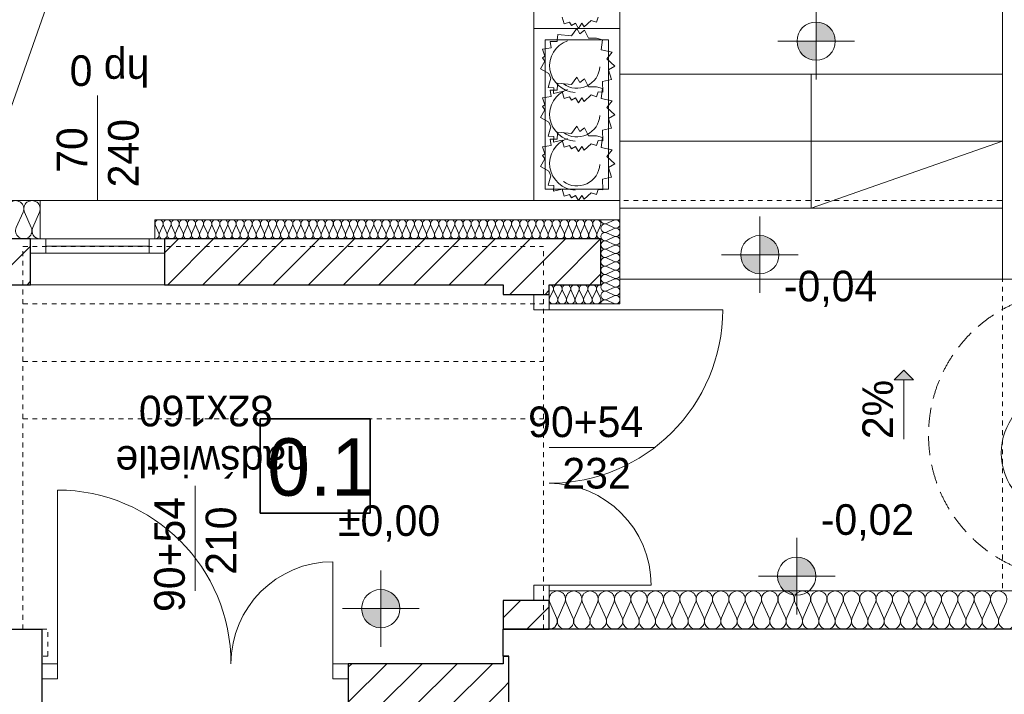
# Model space of a CAD drawing. Extents: x -220312 to -8310, y -91840 to 81907.
# Tile 108 of 128: x -116749 to -111603, y 2305 to 5830. Entities that reach past the tile are written whole.
import ezdxf

# ---------------------------------------------------------------- set-up
doc = ezdxf.new("R2010")
doc.units = 0
doc.header["$MEASUREMENT"] = 0
doc.set_wipeout_variables(frame=1)
doc.linetypes.add('Hidden Line', pattern=[50, 25, -25])
doc.linetypes.add('Krawędzie ukryte', pattern=[150, 100, -50])
doc.layers.add('#kan_san-op', color=34, linetype='Continuous')
for name, color, linetype, lineweight in [('ARCH dach_Nr_Pióra__46', 5, 'Continuous', 13), ('Arch opisy_Nr_Pióra__21', 7, 'Continuous', 9), ('Arch rynny_Nr_Pióra__21', 7, 'Continuous', 9), ('Arch schody_Nr_Pióra__21', 7, 'Continuous', 9), ('arch spadki_Nr_Pióra__21', 7, 'Continuous', 9), ('Arch wyburzenia_Nr_Pióra__46', 5, 'Continuous', 13), ('Arch ściany nośne_Nr_Pióra__21', 7, 'Continuous', 9), ('Arch ściany nośne_Nr_Pióra__27', 7, 'Continuous', 30), ('INWENT RZĘDNE_Nr_Pióra__21', 7, 'Continuous', 9), ('INWENT.ŚCIANY_Nr_Pióra__1', 7, 'Continuous', 25), ('INWENT.ŚCIANY_Nr_Pióra__101', 8, 'Continuous', 13), ('PODKŁAD', 252, 'Continuous', 35)]:
    doc.layers.add(name, color=color, linetype=linetype, lineweight=lineweight)
for name, color, linetype, lineweight, true_color in [('Arch drzwi_Nr_Pióra__4', 7, 'Continuous', 9, 0x029e21), ('Arch ocieplenie_Nr_Pióra__22', 7, 'Continuous', 9, 0x7f7f7f), ('Arch okna_Nr_Pióra__4', 7, 'Continuous', 9, 0x029e21), ('Arch wyposarzenie_Nr_Pióra__2', 7, 'Continuous', 13, 0x7f7f7f), ('Arch wyposarzenie_Nr_Pióra__4', 7, 'Continuous', 9, 0x029e21)]:
    doc.layers.add(name, color=color, linetype=linetype, lineweight=lineweight, true_color=true_color)
doc.styles.add('GENERATED_STYLE_2', font='txt')
doc.styles.add('GENERATED_STYLE_4', font='txt')
doc.styles.add('GENERATED_STYLE_6', font='txt')
pattern_1 = [(45, (0, 0), (-91.92388, 91.92388), [])]

# ---------------------------------------------------------------- blocks, each defined once
blk = doc.blocks.new('parter')
at = {"layer": 'Arch schody_Nr_Pióra__21', "linetype": 'Continuous'}
blk.add_hatch(color=252, dxfattribs=at).paths.add_polyline_path([(-173799, 3998.4), (-173749, 3948.4), (-173849, 3948.4)], flags=0)
at = {"layer": 'Arch ściany nośne_Nr_Pióra__21', "linetype": 'Continuous'}
h = blk.add_hatch(dxfattribs=at)
h.set_pattern_fill('Common_Brick', color=252, style=0, pattern_type=2)
h.set_pattern_definition(pattern_1)
h.paths.add_polyline_path([(-178362.4, 4684.9), (-178712.4, 4684.9), (-178472.4, 4444.9), (-178362.4, 4444.9)], flags=0)
h = blk.add_hatch(dxfattribs=at)
h.set_pattern_fill('Common_Brick', color=252, style=0, pattern_type=2)
h.set_pattern_definition(pattern_1)
h.paths.add_polyline_path([(-175382.4, 4684.9), (-177662.4, 4684.9), (-177662.4, 4444.9), (-175382.4, 4444.9)], flags=0)
h = blk.add_hatch(dxfattribs=at)
h.set_pattern_fill('Common_Brick', color=252, style=0, pattern_type=2)
h.set_pattern_definition(pattern_1)
h.paths.add_polyline_path([(-175652.4, 4394.9), (-175652.4, 4444.9), (-175892.4, 4444.9), (-175892.4, 4394.9)], flags=0)
h = blk.add_hatch(dxfattribs=at)
h.set_pattern_fill('Common_Brick', color=252, style=0, pattern_type=2)
h.set_pattern_definition(pattern_1)
h.paths.add_polyline_path([(-175652.4, 2644.9), (-175652.4, 2794.9), (-175892.4, 2794.9), (-175892.4, 2644.9)], flags=0)
h = blk.add_hatch(dxfattribs=at)
h.set_pattern_fill('Common_Brick', color=252, style=0, pattern_type=2)
h.set_pattern_definition(pattern_1)
h.paths.add_polyline_path([(-175862.4, 2504.9), (-175892.4, 2504.9), (-175892.4, 2224.9), (-175862.4, 2224.9)], flags=0)
h = blk.add_hatch(dxfattribs=at)
h.set_pattern_fill('Common_Brick', color=252, style=0, pattern_type=2)
h.set_pattern_definition(pattern_1)
h.paths.add_polyline_path([(-175892.4, 2464.9), (-176702.4, 2464.9), (-176702.4, 2224.9), (-175892.4, 2224.9)], flags=0)
at = {"layer": 'INWENT RZĘDNE_Nr_Pióra__21', "linetype": 'Continuous'}
for points in [[(-174257.1, 5718), (-174157.1, 5718), (-174164.7, 5756.2), (-174186.4, 5788.7), (-174218.8, 5810.3), (-174257.1, 5818)], [(-174257.1, 5718), (-174357.1, 5718), (-174349.5, 5679.7), (-174327.8, 5647.3), (-174295.4, 5625.6), (-174257.1, 5618)], [(-174551.4, 4602.2), (-174451.4, 4602.2), (-174459, 4640.4), (-174480.6, 4672.9), (-174513.1, 4694.6), (-174551.4, 4702.2)], [(-174551.4, 4602.2), (-174651.4, 4602.2), (-174643.7, 4563.9), (-174622.1, 4531.5), (-174589.6, 4509.8), (-174551.4, 4502.2)], [(-174358.5, 2922.1), (-174258.5, 2922.1), (-174266.1, 2960.4), (-174287.8, 2992.8), (-174320.2, 3014.5), (-174358.5, 3022.1)], [(-174358.5, 2922.1), (-174458.5, 2922.1), (-174450.9, 2883.8), (-174429.2, 2851.4), (-174396.7, 2829.7), (-174358.5, 2822.1)], [(-176532.5, 2752.5), (-176432.5, 2752.5), (-176440.1, 2790.7), (-176461.8, 2823.2), (-176494.2, 2844.8), (-176532.5, 2852.5)], [(-176532.5, 2752.5), (-176632.5, 2752.5), (-176624.9, 2714.2), (-176603.2, 2681.8), (-176570.8, 2660.1), (-176532.5, 2652.5)]]:
    blk.add_hatch(color=252, dxfattribs=at).paths.add_polyline_path(points, flags=0)
at = {"color": 252}
for p, q in [((-177163.6, 3250.7), (-177163.6, 3744.9)), ((-177163.6, 3744.9), (-176587.6, 3744.9)), ((-176587.6, 3744.9), (-176587.6, 3250.7)), ((-176587.6, 3250.7), (-177163.6, 3250.7))]:
    blk.add_line(p, q, dxfattribs=at)
at = {"layer": 'ARCH dach_Nr_Pióra__46', "color": 252, "linetype": 'Hidden Line'}
for p, q in [((-178912.4, 4884.9), (-173282.4, 4884.9)), ((-173282.4, 4884.9), (-173282.4, 2844.9))]:
    blk.add_line(p, q, dxfattribs=at)
at = {"layer": 'Arch drzwi_Nr_Pióra__4', "color": 252, "linetype": 'Continuous'}
for p, q in [((-175732.4, 4394.9), (-175652.4, 4394.9)), ((-175652.4, 4394.9), (-175732.4, 4394.9)), ((-175732.4, 4314.9), (-175732.4, 4394.9)), ((-175652.4, 4394.9), (-175732.4, 4394.9)), ((-175652.4, 4394.9), (-175652.4, 4314.9)), ((-175652.4, 4314.9), (-175732.4, 4314.9)), ((-175652.4, 4314.9), (-174745.2, 4314.9)), ((-178222.4, 2464.9), (-178222.4, 3372.1)), ((-176782.4, 2464.9), (-176782.4, 2997.7)), ((-175732.4, 2874.9), (-175652.4, 2874.9)), ((-175732.4, 2794.9), (-175732.4, 2874.9)), ((-175652.4, 2874.9), (-175119.6, 2874.9)), ((-175652.4, 2874.9), (-175652.4, 2794.9)), ((-175652.4, 2794.9), (-175732.4, 2794.9)), ((-175652.4, 2794.9), (-175732.4, 2794.9)), ((-175652.4, 2794.9), (-175732.4, 2794.9)), ((-178302.4, 2464.9), (-178302.4, 2384.9)), ((-178302.4, 2464.9), (-178222.4, 2464.9)), ((-178302.4, 2464.9), (-178302.4, 2384.9)), ((-178222.4, 2464.9), (-178222.4, 2384.9)), ((-176782.4, 2384.9), (-176782.4, 2464.9)), ((-176782.4, 2464.9), (-176702.4, 2464.9)), ((-176702.4, 2464.9), (-176702.4, 2384.9)), ((-176702.4, 2464.9), (-176702.4, 2384.9)), ((-178222.4, 2384.9), (-178302.4, 2384.9)), ((-176702.4, 2384.9), (-176782.4, 2384.9))]:
    blk.add_line(p, q, dxfattribs=at)
for centre, radius, start, end in [((-175652.4, 4314.9), 907.2, 270, 0), ((-175652.4, 2874.9), 532.8, 0, 90), ((-178222.4, 2464.9), 907.2, 0, 90), ((-176782.4, 2464.9), 532.8, 90, 180)]:
    blk.add_arc(centre, radius, start, end, dxfattribs=at)
at = {"layer": 'Arch ocieplenie_Nr_Pióra__22', "color": 252, "linetype": 'Continuous'}
for p, q in [((-178437.4, 4744.4), (-178401.7, 4825.3)), ((-178394.5, 4825.3), (-178358.8, 4744.4)), ((-178351.6, 4744.4), (-178316, 4825.3)), ((-177710.6, 4755.1), (-177693, 4714.6)), ((-177689.4, 4714.6), (-177671.8, 4755.1)), ((-177668.2, 4755.1), (-177650.6, 4714.6)), ((-177647.1, 4714.6), (-177629.4, 4755.1)), ((-177625.9, 4755.1), (-177608.3, 4714.6)), ((-177604.7, 4714.6), (-177587.1, 4755.1)), ((-177583.5, 4755.1), (-177565.9, 4714.6)), ((-177562.3, 4714.6), (-177544.7, 4755.1)), ((-177541.1, 4755.1), (-177523.5, 4714.6)), ((-177520, 4714.6), (-177502.3, 4755.1)), ((-177498.8, 4755.1), (-177481.2, 4714.6)), ((-177477.6, 4714.6), (-177460, 4755.1)), ((-177456.4, 4755.1), (-177438.8, 4714.6)), ((-177435.2, 4714.6), (-177417.6, 4755.1)), ((-177414.1, 4755.1), (-177396.4, 4714.6)), ((-177392.9, 4714.6), (-177375.3, 4755.1)), ((-177371.7, 4755.1), (-177354.1, 4714.6)), ((-177350.5, 4714.6), (-177332.9, 4755.1)), ((-177329.3, 4755.1), (-177311.7, 4714.6)), ((-177308.1, 4714.6), (-177290.5, 4755.1)), ((-177287, 4755.1), (-177269.3, 4714.6)), ((-177265.8, 4714.6), (-177248.2, 4755.1)), ((-177244.6, 4755.1), (-177227, 4714.6)), ((-177223.4, 4714.6), (-177205.8, 4755.1)), ((-177202.2, 4755.1), (-177184.6, 4714.6)), ((-177181.1, 4714.6), (-177163.4, 4755.1)), ((-177159.9, 4755.1), (-177142.3, 4714.6)), ((-177138.7, 4714.6), (-177121.1, 4755.1)), ((-177117.5, 4755.1), (-177099.9, 4714.6)), ((-177096.3, 4714.6), (-177078.7, 4755.1)), ((-177075.1, 4755.1), (-177057.5, 4714.6)), ((-177054, 4714.6), (-177036.3, 4755.1)), ((-177032.8, 4755.1), (-177015.2, 4714.6)), ((-177011.6, 4714.6), (-176994, 4755.1)), ((-176990.4, 4755.1), (-176972.8, 4714.6)), ((-176969.2, 4714.6), (-176951.6, 4755.1)), ((-176948.1, 4755.1), (-176930.4, 4714.6)), ((-176926.9, 4714.6), (-176909.3, 4755.1)), ((-176905.7, 4755.1), (-176888.1, 4714.6)), ((-176884.5, 4714.6), (-176866.9, 4755.1)), ((-176863.3, 4755.1), (-176845.7, 4714.6)), ((-176842.1, 4714.6), (-176824.5, 4755.1)), ((-176821, 4755.1), (-176803.3, 4714.6)), ((-176799.8, 4714.6), (-176782.2, 4755.1)), ((-176778.6, 4755.1), (-176761, 4714.6)), ((-176757.4, 4714.6), (-176739.8, 4755.1)), ((-176736.2, 4755.1), (-176718.6, 4714.6)), ((-176715.1, 4714.6), (-176697.4, 4755.1)), ((-176693.9, 4755.1), (-176676.3, 4714.6)), ((-176672.7, 4714.6), (-176655.1, 4755.1)), ((-176651.5, 4755.1), (-176633.9, 4714.6)), ((-176630.3, 4714.6), (-176612.7, 4755.1)), ((-176609.1, 4755.1), (-176591.5, 4714.6)), ((-176588, 4714.6), (-176570.3, 4755.1)), ((-176566.8, 4755.1), (-176549.2, 4714.6)), ((-176545.6, 4714.6), (-176528, 4755.1)), ((-176524.4, 4755.1), (-176506.8, 4714.6)), ((-176503.2, 4714.6), (-176485.6, 4755.1)), ((-176482.1, 4755.1), (-176464.4, 4714.6)), ((-176460.9, 4714.6), (-176443.3, 4755.1)), ((-176439.7, 4755.1), (-176422.1, 4714.6)), ((-176418.5, 4714.6), (-176400.9, 4755.1)), ((-176397.3, 4755.1), (-176379.7, 4714.6)), ((-176376.1, 4714.6), (-176358.5, 4755.1)), ((-176355, 4755.1), (-176337.3, 4714.6)), ((-176333.8, 4714.6), (-176316.2, 4755.1)), ((-176312.6, 4755.1), (-176295, 4714.6)), ((-176291.4, 4714.6), (-176273.8, 4755.1)), ((-176270.2, 4755.1), (-176252.6, 4714.6)), ((-176249.1, 4714.6), (-176231.4, 4755.1)), ((-176227.9, 4755.1), (-176210.3, 4714.6)), ((-176206.7, 4714.6), (-176189.1, 4755.1)), ((-176185.5, 4755.1), (-176167.9, 4714.6)), ((-176164.3, 4714.6), (-176146.7, 4755.1)), ((-176143.1, 4755.1), (-176125.5, 4714.6)), ((-176122, 4714.6), (-176104.3, 4755.1)), ((-176100.8, 4755.1), (-176083.2, 4714.6)), ((-176079.6, 4714.6), (-176062, 4755.1)), ((-176058.4, 4755.1), (-176040.8, 4714.6)), ((-176037.2, 4714.6), (-176019.6, 4755.1)), ((-176016.1, 4755.1), (-175998.4, 4714.6)), ((-175994.9, 4714.6), (-175977.3, 4755.1)), ((-175973.7, 4755.1), (-175956.1, 4714.6)), ((-175952.5, 4714.6), (-175934.9, 4755.1)), ((-175931.3, 4755.1), (-175913.7, 4714.6)), ((-175910.1, 4714.6), (-175892.5, 4755.1)), ((-175889, 4755.1), (-175871.3, 4714.6)), ((-175867.8, 4714.6), (-175850.2, 4755.1)), ((-175846.6, 4755.1), (-175829, 4714.6)), ((-175825.4, 4714.6), (-175807.8, 4755.1)), ((-175804.2, 4755.1), (-175786.6, 4714.6)), ((-175783.1, 4714.6), (-175765.4, 4755.1)), ((-175761.9, 4755.1), (-175744.3, 4714.6)), ((-175740.7, 4714.6), (-175723.1, 4755.1)), ((-175719.5, 4755.1), (-175701.9, 4714.6)), ((-175698.3, 4714.6), (-175680.7, 4755.1)), ((-175677.1, 4755.1), (-175659.5, 4714.6)), ((-175656, 4714.6), (-175638.3, 4755.1)), ((-175634.8, 4755.1), (-175617.2, 4714.6)), ((-175613.6, 4714.6), (-175596, 4755.1)), ((-175592.4, 4755.1), (-175574.8, 4714.6)), ((-175571.2, 4714.6), (-175553.6, 4755.1)), ((-175550.1, 4755.1), (-175532.4, 4714.6)), ((-175528.9, 4714.6), (-175511.3, 4755.1)), ((-175507.7, 4755.1), (-175490.1, 4714.6)), ((-175486.5, 4714.6), (-175468.9, 4755.1)), ((-175465.3, 4755.1), (-175447.7, 4714.6)), ((-175444.1, 4714.6), (-175426.5, 4755.1)), ((-175423, 4755.1), (-175405.3, 4714.6)), ((-175401.8, 4714.6), (-175384.2, 4755.1)), ((-175352.6, 4764.7), (-175312.2, 4783)), ((-175312.2, 4742.7), (-175352.6, 4761)), ((-175352.6, 4720.7), (-175312.2, 4739)), ((-175312.2, 4698.7), (-175352.6, 4717)), ((-175352.6, 4676.7), (-175312.2, 4695)), ((-175312.2, 4654.7), (-175352.6, 4673)), ((-175352.6, 4632.7), (-175312.2, 4651)), ((-175312.2, 4610.7), (-175352.6, 4629)), ((-175352.6, 4588.7), (-175312.2, 4607)), ((-175312.2, 4566.7), (-175352.6, 4585)), ((-175352.6, 4544.7), (-175312.2, 4563)), ((-175312.2, 4522.7), (-175352.6, 4541)), ((-175352.6, 4500.7), (-175312.2, 4519)), ((-175312.2, 4478.7), (-175352.6, 4497)), ((-175352.6, 4456.7), (-175312.2, 4475)), ((-175312.2, 4434.7), (-175352.6, 4453)), ((-175352.6, 4412.7), (-175312.2, 4431)), ((-175650.5, 4374.6), (-175631.8, 4415.1)), ((-175628, 4415.1), (-175609.3, 4374.6)), ((-175605.5, 4374.6), (-175586.8, 4415.1)), ((-175583, 4415.1), (-175564.3, 4374.6)), ((-175560.5, 4374.6), (-175541.8, 4415.1)), ((-175538, 4415.1), (-175519.3, 4374.6)), ((-175515.5, 4374.6), (-175496.8, 4415.1)), ((-175493, 4415.1), (-175474.3, 4374.6)), ((-175470.5, 4374.6), (-175451.8, 4415.1)), ((-175448, 4415.1), (-175429.3, 4374.6)), ((-175425.5, 4374.6), (-175406.8, 4415.1)), ((-175403, 4415.1), (-175384.3, 4374.6)), ((-175312.2, 4390.7), (-175352.6, 4409)), ((-175352.6, 4368.7), (-175312.2, 4387)), ((-175312.2, 4346.7), (-175352.6, 4365)), ((-175648.8, 2785.3), (-175613.3, 2704.4)), ((-175606.1, 2704.4), (-175570.6, 2785.3)), ((-175563.4, 2785.3), (-175527.8, 2704.4)), ((-175520.7, 2704.4), (-175485.1, 2785.3)), ((-175478, 2785.3), (-175442.4, 2704.4)), ((-175435.3, 2704.4), (-175399.7, 2785.3)), ((-175392.5, 2785.3), (-175357, 2704.4)), ((-175349.8, 2704.4), (-175314.3, 2785.3)), ((-175307.1, 2785.3), (-175271.6, 2704.4)), ((-175264.4, 2704.4), (-175228.9, 2785.3)), ((-175221.7, 2785.3), (-175186.2, 2704.4)), ((-175179, 2704.4), (-175143.5, 2785.3)), ((-175136.3, 2785.3), (-175100.8, 2704.4)), ((-175093.6, 2704.4), (-175058.1, 2785.3)), ((-175050.9, 2785.3), (-175015.3, 2704.4)), ((-175008.2, 2704.4), (-174972.6, 2785.3)), ((-174965.5, 2785.3), (-174929.9, 2704.4)), ((-174922.8, 2704.4), (-174887.2, 2785.3)), ((-174880, 2785.3), (-174844.5, 2704.4)), ((-174837.3, 2704.4), (-174801.8, 2785.3)), ((-174794.6, 2785.3), (-174759.1, 2704.4)), ((-174751.9, 2704.4), (-174716.4, 2785.3)), ((-174709.2, 2785.3), (-174673.7, 2704.4)), ((-174666.5, 2704.4), (-174631, 2785.3)), ((-174623.8, 2785.3), (-174588.3, 2704.4)), ((-174581.1, 2704.4), (-174545.6, 2785.3)), ((-174538.4, 2785.3), (-174502.8, 2704.4)), ((-174495.7, 2704.4), (-174460.1, 2785.3)), ((-174453, 2785.3), (-174417.4, 2704.4)), ((-174410.3, 2704.4), (-174374.7, 2785.3)), ((-174367.5, 2785.3), (-174332, 2704.4)), ((-174324.8, 2704.4), (-174289.3, 2785.3)), ((-174282.1, 2785.3), (-174246.6, 2704.4)), ((-174239.4, 2704.4), (-174203.9, 2785.3)), ((-174196.7, 2785.3), (-174161.2, 2704.4)), ((-174154, 2704.4), (-174118.5, 2785.3)), ((-174111.3, 2785.3), (-174075.8, 2704.4)), ((-174068.6, 2704.4), (-174033.1, 2785.3)), ((-174025.9, 2785.3), (-173990.3, 2704.4)), ((-173983.2, 2704.4), (-173947.6, 2785.3)), ((-173940.5, 2785.3), (-173904.9, 2704.4)), ((-173897.8, 2704.4), (-173862.2, 2785.3)), ((-173855, 2785.3), (-173819.5, 2704.4)), ((-173812.3, 2704.4), (-173776.8, 2785.3)), ((-173769.6, 2785.3), (-173734.1, 2704.4)), ((-173726.9, 2704.4), (-173691.4, 2785.3)), ((-173684.2, 2785.3), (-173648.7, 2704.4)), ((-173641.5, 2704.4), (-173606, 2785.3)), ((-173598.8, 2785.3), (-173563.3, 2704.4)), ((-173556.1, 2704.4), (-173520.6, 2785.3)), ((-173513.4, 2785.3), (-173477.8, 2704.4)), ((-173470.7, 2704.4), (-173435.1, 2785.3)), ((-173428, 2785.3), (-173392.4, 2704.4)), ((-173385.3, 2704.4), (-173349.7, 2785.3)), ((-173342.5, 2785.3), (-173307, 2704.4)), ((-173299.8, 2704.4), (-173264.3, 2785.3))]:
    blk.add_line(p, q, dxfattribs=at)
for centre, major_axis, ratio, start_param, end_param in [((-178441, 4842.3), (42.9, 0), 0.992495, 5.870392, 9.837571), ((-178355.2, 4842.3), (42.9, 0), 0.992495, 5.870392, 9.837571), ((-177691.2, 4763.6), (0, 21.3), 0.995957, 4.299595, 8.266775), ((-177648.8, 4763.6), (0, 21.3), 0.995957, 4.299595, 8.266775), ((-177606.5, 4763.6), (0, 21.3), 0.995957, 4.299595, 8.266775), ((-177564.1, 4763.6), (0, 21.3), 0.995957, 4.299595, 8.266775), ((-177521.7, 4763.6), (0, 21.3), 0.995957, 4.299595, 8.266775), ((-177479.4, 4763.6), (0, 21.3), 0.995957, 4.299595, 8.266775), ((-177437, 4763.6), (0, 21.3), 0.995957, 4.299595, 8.266775), ((-177394.7, 4763.6), (0, 21.3), 0.995957, 4.299595, 8.266775), ((-177352.3, 4763.6), (0, 21.3), 0.995957, 4.299595, 8.266775), ((-177309.9, 4763.6), (0, 21.3), 0.995957, 4.299595, 8.266775), ((-177267.6, 4763.6), (0, 21.3), 0.995957, 4.299595, 8.266775), ((-177225.2, 4763.6), (0, 21.3), 0.995957, 4.299595, 8.266775), ((-177182.8, 4763.6), (0, 21.3), 0.995957, 4.299595, 8.266775), ((-177140.5, 4763.6), (0, 21.3), 0.995957, 4.299595, 8.266775), ((-177098.1, 4763.6), (0, 21.3), 0.995957, 4.299595, 8.266775), ((-177055.7, 4763.6), (0, 21.3), 0.995957, 4.299595, 8.266775), ((-177013.4, 4763.6), (0, 21.3), 0.995957, 4.299595, 8.266775), ((-176971, 4763.6), (0, 21.3), 0.995957, 4.299595, 8.266775), ((-176928.7, 4763.6), (0, 21.3), 0.995957, 4.299595, 8.266775), ((-176886.3, 4763.6), (0, 21.3), 0.995957, 4.299595, 8.266775), ((-176843.9, 4763.6), (0, 21.3), 0.995957, 4.299595, 8.266775), ((-176801.6, 4763.6), (0, 21.3), 0.995957, 4.299595, 8.266775), ((-176759.2, 4763.6), (0, 21.3), 0.995957, 4.299595, 8.266775), ((-176716.8, 4763.6), (0, 21.3), 0.995957, 4.299595, 8.266775), ((-176674.5, 4763.6), (0, 21.3), 0.995957, 4.299595, 8.266775), ((-176632.1, 4763.6), (0, 21.3), 0.995957, 4.299595, 8.266775), ((-176589.7, 4763.6), (0, 21.3), 0.995957, 4.299595, 8.266775), ((-176547.4, 4763.6), (0, 21.3), 0.995957, 4.299595, 8.266775), ((-176505, 4763.6), (0, 21.3), 0.995957, 4.299595, 8.266775), ((-176462.7, 4763.6), (0, 21.3), 0.995957, 4.299595, 8.266775), ((-176420.3, 4763.6), (0, 21.3), 0.995957, 4.299595, 8.266775), ((-176377.9, 4763.6), (0, 21.3), 0.995957, 4.299595, 8.266775), ((-176335.6, 4763.6), (0, 21.3), 0.995957, 4.299595, 8.266775), ((-176293.2, 4763.6), (0, 21.3), 0.995957, 4.299595, 8.266775), ((-176250.8, 4763.6), (0, 21.3), 0.995957, 4.299595, 8.266775), ((-176208.5, 4763.6), (0, 21.3), 0.995957, 4.299595, 8.266775), ((-176166.1, 4763.6), (0, 21.3), 0.995957, 4.299595, 8.266775), ((-176123.7, 4763.6), (0, 21.3), 0.995957, 4.299595, 8.266775), ((-176081.4, 4763.6), (0, 21.3), 0.995957, 4.299595, 8.266775), ((-176039, 4763.6), (0, 21.3), 0.995957, 4.299595, 8.266775), ((-175996.7, 4763.6), (0, 21.3), 0.995957, 4.299595, 8.266775), ((-175954.3, 4763.6), (0, 21.3), 0.995957, 4.299595, 8.266775), ((-175911.9, 4763.6), (0, 21.3), 0.995957, 4.299595, 8.266775), ((-175869.6, 4763.6), (0, 21.3), 0.995957, 4.299595, 8.266775), ((-175827.2, 4763.6), (0, 21.3), 0.995957, 4.299595, 8.266775), ((-175784.8, 4763.6), (0, 21.3), 0.995957, 4.299595, 8.266775), ((-175742.5, 4763.6), (0, 21.3), 0.995957, 4.299595, 8.266775), ((-175700.1, 4763.6), (0, 21.3), 0.995957, 4.299595, 8.266775), ((-175657.7, 4763.6), (0, 21.3), 0.995957, 4.299595, 8.266775), ((-175615.4, 4763.6), (0, 21.3), 0.995957, 4.299595, 8.266775), ((-175573, 4763.6), (0, 21.3), 0.995957, 4.299595, 8.266775), ((-175530.7, 4763.6), (0, 21.3), 0.995957, 4.299595, 8.266775), ((-175488.3, 4763.6), (0, 21.3), 0.995957, 4.299595, 8.266775), ((-175445.9, 4763.6), (0, 21.3), 0.995957, 4.299595, 8.266775), ((-175403.6, 4763.6), (0, 21.3), 0.995957, 4.299595, 8.266775), ((-175303.6, 4762.9), (0, 22), 0.966719, 2.728799, 6.695979), ((-178398.1, 4727.4), (42.9, 0), 0.992495, 2.7288, 6.695979), ((-178312.4, 4727.4), (42.9, 0), 0.992495, 2.7288, 4.712389), ((-175361.1, 4740.9), (0, 22), 0.966719, 5.870392, 9.837571), ((-175361.1, 4784.9), (0, 22), 0.966719, 1.570796, 3.554385), ((-175303.6, 4718.9), (0, 22), 0.966719, 2.728799, 6.695979), ((-177712.4, 4706.1), (0, 21.3), 0.995957, 3.141593, 5.125182), ((-177670, 4706.1), (0, 21.3), 0.995957, 1.158004, 5.125183), ((-177627.7, 4706.1), (0, 21.3), 0.995957, 1.158004, 5.125183), ((-177585.3, 4706.1), (0, 21.3), 0.995957, 1.158004, 5.125183), ((-177542.9, 4706.1), (0, 21.3), 0.995957, 1.158004, 5.125183), ((-177500.6, 4706.1), (0, 21.3), 0.995957, 1.158004, 5.125183), ((-177458.2, 4706.1), (0, 21.3), 0.995957, 1.158004, 5.125183), ((-177415.8, 4706.1), (0, 21.3), 0.995957, 1.158004, 5.125183), ((-177373.5, 4706.1), (0, 21.3), 0.995957, 1.158004, 5.125183), ((-177331.1, 4706.1), (0, 21.3), 0.995957, 1.158004, 5.125183), ((-177288.7, 4706.1), (0, 21.3), 0.995957, 1.158004, 5.125183), ((-177246.4, 4706.1), (0, 21.3), 0.995957, 1.158004, 5.125183), ((-177204, 4706.1), (0, 21.3), 0.995957, 1.158004, 5.125183), ((-177161.7, 4706.1), (0, 21.3), 0.995957, 1.158004, 5.125183), ((-177119.3, 4706.1), (0, 21.3), 0.995957, 1.158004, 5.125183), ((-177076.9, 4706.1), (0, 21.3), 0.995957, 1.158004, 5.125183), ((-177034.6, 4706.1), (0, 21.3), 0.995957, 1.158004, 5.125183), ((-176992.2, 4706.1), (0, 21.3), 0.995957, 1.158004, 5.125183), ((-176949.8, 4706.1), (0, 21.3), 0.995957, 1.158004, 5.125183), ((-176907.5, 4706.1), (0, 21.3), 0.995957, 1.158004, 5.125183), ((-176865.1, 4706.1), (0, 21.3), 0.995957, 1.158004, 5.125183), ((-176822.7, 4706.1), (0, 21.3), 0.995957, 1.158004, 5.125183), ((-176780.4, 4706.1), (0, 21.3), 0.995957, 1.158004, 5.125183), ((-176738, 4706.1), (0, 21.3), 0.995957, 1.158004, 5.125183), ((-176695.7, 4706.1), (0, 21.3), 0.995957, 1.158004, 5.125183), ((-176653.3, 4706.1), (0, 21.3), 0.995957, 1.158004, 5.125183), ((-176610.9, 4706.1), (0, 21.3), 0.995957, 1.158004, 5.125183), ((-176568.6, 4706.1), (0, 21.3), 0.995957, 1.158004, 5.125183), ((-176526.2, 4706.1), (0, 21.3), 0.995957, 1.158004, 5.125183), ((-176483.8, 4706.1), (0, 21.3), 0.995957, 1.158004, 5.125183), ((-176441.5, 4706.1), (0, 21.3), 0.995957, 1.158004, 5.125183), ((-176399.1, 4706.1), (0, 21.3), 0.995957, 1.158004, 5.125183), ((-176356.7, 4706.1), (0, 21.3), 0.995957, 1.158004, 5.125183), ((-176314.4, 4706.1), (0, 21.3), 0.995957, 1.158004, 5.125183), ((-176272, 4706.1), (0, 21.3), 0.995957, 1.158004, 5.125183), ((-176229.7, 4706.1), (0, 21.3), 0.995957, 1.158004, 5.125183), ((-176187.3, 4706.1), (0, 21.3), 0.995957, 1.158004, 5.125183), ((-176144.9, 4706.1), (0, 21.3), 0.995957, 1.158004, 5.125183), ((-176102.6, 4706.1), (0, 21.3), 0.995957, 1.158004, 5.125183), ((-176060.2, 4706.1), (0, 21.3), 0.995957, 1.158004, 5.125183), ((-176017.8, 4706.1), (0, 21.3), 0.995957, 1.158004, 5.125183), ((-175975.5, 4706.1), (0, 21.3), 0.995957, 1.158004, 5.125183), ((-175933.1, 4706.1), (0, 21.3), 0.995957, 1.158004, 5.125183), ((-175890.7, 4706.1), (0, 21.3), 0.995957, 1.158004, 5.125183), ((-175848.4, 4706.1), (0, 21.3), 0.995957, 1.158004, 5.125183), ((-175806, 4706.1), (0, 21.3), 0.995957, 1.158004, 5.125183), ((-175763.7, 4706.1), (0, 21.3), 0.995957, 1.158004, 5.125183), ((-175721.3, 4706.1), (0, 21.3), 0.995957, 1.158004, 5.125183), ((-175678.9, 4706.1), (0, 21.3), 0.995957, 1.158004, 5.125183), ((-175636.6, 4706.1), (0, 21.3), 0.995957, 1.158004, 5.125183), ((-175594.2, 4706.1), (0, 21.3), 0.995957, 1.158004, 5.125183), ((-175551.8, 4706.1), (0, 21.3), 0.995957, 1.158004, 5.125183), ((-175509.5, 4706.1), (0, 21.3), 0.995957, 1.158004, 5.125183), ((-175467.1, 4706.1), (0, 21.3), 0.995957, 1.158004, 5.125183), ((-175424.7, 4706.1), (0, 21.3), 0.995957, 1.158004, 5.125183), ((-175382.4, 4706.1), (0, 21.3), 0.995957, 1.158004, 3.141593), ((-175361.1, 4696.9), (0, 22), 0.966719, 5.870392, 9.837571), ((-175303.6, 4674.9), (0, 22), 0.966719, 2.728799, 6.695979), ((-175361.1, 4652.9), (0, 22), 0.966719, 5.870392, 9.837571), ((-175361.1, 4608.9), (0, 22), 0.966719, 5.870392, 9.837571), ((-175303.6, 4630.9), (0, 22), 0.966719, 2.728799, 6.695979), ((-175361.1, 4564.9), (0, 22), 0.966719, 5.870392, 9.837571), ((-175303.6, 4586.9), (0, 22), 0.966719, 2.728799, 6.695979), ((-175361.1, 4520.9), (0, 22), 0.966719, 5.870392, 9.837571), ((-175303.6, 4542.9), (0, 22), 0.966719, 2.728799, 6.695979), ((-175361.1, 4476.9), (0, 22), 0.966719, 5.870392, 9.837571), ((-175303.6, 4498.9), (0, 22), 0.966719, 2.728799, 6.695979), ((-175303.6, 4454.9), (0, 22), 0.966719, 2.728799, 6.695979), ((-175652.4, 4423.6), (22.5, 0), 0.945236, 5.870392, 7.853982), ((-175607.4, 4423.6), (22.5, 0), 0.945236, 5.870392, 9.837571), ((-175562.4, 4423.6), (22.5, 0), 0.945236, 5.870392, 9.837571), ((-175517.4, 4423.6), (22.5, 0), 0.945236, 5.870392, 9.837571), ((-175472.4, 4423.6), (22.5, 0), 0.945236, 5.870392, 9.837571), ((-175427.4, 4423.6), (22.5, 0), 0.945236, 5.870392, 9.837571), ((-175382.4, 4423.6), (22.5, 0), 0.945236, 1.570796, 3.554385), ((-175361.1, 4432.9), (0, 22), 0.966719, 5.870392, 9.837571), ((-175303.6, 4410.9), (0, 22), 0.966719, 2.728799, 6.695979), ((-175629.9, 4366.1), (22.5, 0), 0.945236, 2.728799, 6.695979), ((-175584.9, 4366.1), (22.5, 0), 0.945236, 2.728799, 6.695979), ((-175539.9, 4366.1), (22.5, 0), 0.945236, 2.728799, 6.695979), ((-175494.9, 4366.1), (22.5, 0), 0.945236, 2.728799, 6.695979), ((-175449.9, 4366.1), (22.5, 0), 0.945236, 2.728799, 6.695979), ((-175404.9, 4366.1), (22.5, 0), 0.945236, 2.728799, 6.695979), ((-175361.1, 4388.9), (0, 22), 0.966719, 5.870392, 9.837571), ((-175303.6, 4366.9), (0, 22), 0.966719, 2.728799, 6.695979), ((-175361.1, 4344.9), (0, 22), 0.966719, 5.870392, 7.853982), ((-175609.7, 2802.3), (42.7, 0), 0.995956, 5.870392, 9.837571), ((-175524.3, 2802.3), (42.7, 0), 0.995956, 5.870392, 9.837571), ((-175438.8, 2802.3), (42.7, 0), 0.995956, 5.870392, 9.837571), ((-175353.4, 2802.3), (42.7, 0), 0.995956, 5.870392, 9.837571), ((-175268, 2802.3), (42.7, 0), 0.995956, 5.870392, 9.837571), ((-175182.6, 2802.3), (42.7, 0), 0.995956, 5.870392, 9.837571), ((-175097.2, 2802.3), (42.7, 0), 0.995956, 5.870392, 9.837571), ((-175011.8, 2802.3), (42.7, 0), 0.995956, 5.870392, 9.837571), ((-174926.3, 2802.3), (42.7, 0), 0.995956, 5.870392, 9.837571), ((-174840.9, 2802.3), (42.7, 0), 0.995956, 5.870392, 9.837571), ((-174755.5, 2802.3), (42.7, 0), 0.995956, 5.870392, 9.837571), ((-174670.1, 2802.3), (42.7, 0), 0.995956, 5.870392, 9.837571), ((-174584.7, 2802.3), (42.7, 0), 0.995956, 5.870392, 9.837571), ((-174499.3, 2802.3), (42.7, 0), 0.995956, 5.870392, 9.837571), ((-174413.8, 2802.3), (42.7, 0), 0.995956, 5.870392, 9.837571), ((-174328.4, 2802.3), (42.7, 0), 0.995956, 5.870392, 9.837571), ((-174243, 2802.3), (42.7, 0), 0.995956, 5.870392, 9.837571), ((-174157.6, 2802.3), (42.7, 0), 0.995956, 5.870392, 9.837571), ((-174072.2, 2802.3), (42.7, 0), 0.995956, 5.870392, 9.837571), ((-173986.8, 2802.3), (42.7, 0), 0.995956, 5.870392, 9.837571), ((-173901.3, 2802.3), (42.7, 0), 0.995956, 5.870392, 9.837571), ((-173815.9, 2802.3), (42.7, 0), 0.995956, 5.870392, 9.837571), ((-173730.5, 2802.3), (42.7, 0), 0.995956, 5.870392, 9.837571), ((-173645.1, 2802.3), (42.7, 0), 0.995956, 5.870392, 9.837571), ((-173559.7, 2802.3), (42.7, 0), 0.995956, 5.870392, 9.837571), ((-173474.3, 2802.3), (42.7, 0), 0.995956, 5.870392, 9.837571), ((-173388.8, 2802.3), (42.7, 0), 0.995956, 5.870392, 9.837571), ((-173303.4, 2802.3), (42.7, 0), 0.995956, 5.870392, 9.837571), ((-175652.4, 2687.4), (42.7, 0), 0.995956, 4.712389, 6.695979), ((-175567, 2687.4), (42.7, 0), 0.995956, 2.7288, 6.695979), ((-175481.5, 2687.4), (42.7, 0), 0.995956, 2.7288, 6.695979), ((-175396.1, 2687.4), (42.7, 0), 0.995956, 2.7288, 6.695979), ((-175310.7, 2687.4), (42.7, 0), 0.995956, 2.7288, 6.695979), ((-175225.3, 2687.4), (42.7, 0), 0.995956, 2.7288, 6.695979), ((-175139.9, 2687.4), (42.7, 0), 0.995956, 2.7288, 6.695979), ((-175054.5, 2687.4), (42.7, 0), 0.995956, 2.7288, 6.695979), ((-174969, 2687.4), (42.7, 0), 0.995956, 2.7288, 6.695979), ((-174883.6, 2687.4), (42.7, 0), 0.995956, 2.7288, 6.695979), ((-174798.2, 2687.4), (42.7, 0), 0.995956, 2.7288, 6.695979), ((-174712.8, 2687.4), (42.7, 0), 0.995956, 2.7288, 6.695979), ((-174627.4, 2687.4), (42.7, 0), 0.995956, 2.7288, 6.695979), ((-174542, 2687.4), (42.7, 0), 0.995956, 2.7288, 6.695979), ((-174456.5, 2687.4), (42.7, 0), 0.995956, 2.7288, 6.695979), ((-174371.1, 2687.4), (42.7, 0), 0.995956, 2.7288, 6.695979), ((-174285.7, 2687.4), (42.7, 0), 0.995956, 2.7288, 6.695979), ((-174200.3, 2687.4), (42.7, 0), 0.995956, 2.7288, 6.695979), ((-174114.9, 2687.4), (42.7, 0), 0.995956, 2.7288, 6.695979), ((-174029.5, 2687.4), (42.7, 0), 0.995956, 2.7288, 6.695979), ((-173944, 2687.4), (42.7, 0), 0.995956, 2.7288, 6.695979), ((-173858.6, 2687.4), (42.7, 0), 0.995956, 2.7288, 6.695979), ((-173773.2, 2687.4), (42.7, 0), 0.995956, 2.7288, 6.695979), ((-173687.8, 2687.4), (42.7, 0), 0.995956, 2.7288, 6.695979), ((-173602.4, 2687.4), (42.7, 0), 0.995956, 2.7288, 6.695979), ((-173517, 2687.4), (42.7, 0), 0.995956, 2.7288, 6.695979), ((-173431.5, 2687.4), (42.7, 0), 0.995956, 2.7288, 6.695979), ((-173346.1, 2687.4), (42.7, 0), 0.995956, 2.7288, 6.695979), ((-173260.7, 2687.4), (42.7, 0), 0.995956, 2.7288, 6.695979)]:
    blk.add_ellipse(centre, major_axis=major_axis, ratio=ratio, start_param=start_param, end_param=end_param, dxfattribs=at)
at = {"layer": 'Arch okna_Nr_Pióra__4', "color": 252, "linetype": 'Continuous'}
for p, q in [((-178012.4, 4884.9), (-178012.4, 5434.9)), ((-178362.4, 4684.9), (-177662.4, 4684.9)), ((-178282.4, 4609.9), (-178282.4, 4684.9)), ((-177742.4, 4609.9), (-177742.4, 4684.9)), ((-178282.4, 4647.4), (-177742.4, 4647.4)), ((-178362.4, 4609.9), (-177662.4, 4609.9)), ((-178362.4, 4444.9), (-177662.4, 4444.9)), ((-175652.4, 3594.9), (-175102.4, 3594.9)), ((-177502.4, 2844.9), (-177502.4, 3394.9))]:
    blk.add_line(p, q, dxfattribs=at)
at = {"layer": 'Arch opisy_Nr_Pióra__21', "color": 252, "linetype": 'Continuous'}
for p, q in [((-177163.6, 3250.7), (-177163.6, 3744.9)), ((-177163.6, 3744.9), (-176587.6, 3744.9)), ((-176587.6, 3744.9), (-176587.6, 3250.7)), ((-176587.6, 3250.7), (-177163.6, 3250.7))]:
    blk.add_line(p, q, dxfattribs=at)
at = {"layer": 'Arch opisy_Nr_Pióra__21', "color": 252, "linetype": 'Krawędzie ukryte'}
blk.add_circle((-172919.6, 3659.9), 750, dxfattribs=at)
at = {"layer": 'Arch rynny_Nr_Pióra__21', "color": 252, "linetype": 'Continuous'}
blk.add_line((-178270.4, 5923.5), (-178612.4, 4954.9), dxfattribs=at)
at = {"layer": 'Arch schody_Nr_Pióra__21', "color": 252, "linetype": 'Continuous'}
for p, q in [((-173282.4, 4474.9), (-173282.4, 10594.9)), ((-175732.4, 6684.9), (-175732.4, 5784.9)), ((-175282.4, 5784.9), (-175282.4, 6684.9)), ((-175282.4, 5784.9), (-175732.4, 5784.9)), ((-175732.4, 5784.9), (-175732.4, 4884.9)), ((-175282.4, 5784.9), (-175732.4, 5784.9)), ((-175282.4, 4884.9), (-175282.4, 5784.9)), ((-175672.4, 5724.9), (-175672.4, 4944.9)), ((-175342.4, 5724.9), (-175672.4, 5724.9)), ((-175342.4, 4944.9), (-175342.4, 5724.9)), ((-173282.4, 5544.9), (-175282.4, 5544.9)), ((-174282.4, 5544.9), (-174282.4, 4844.9)), ((-173282.4, 5194.9), (-175282.4, 5194.9)), ((-174282.4, 4844.9), (-173282.4, 5194.9)), ((-175672.4, 4944.9), (-175342.4, 4944.9)), ((-175282.4, 4884.9), (-175732.4, 4884.9)), ((-173282.4, 4844.9), (-175282.4, 4844.9)), ((-173282.4, 4474.9), (-175282.4, 4474.9)), ((-173282.4, 4474.9), (-173217.4, 4474.9)), ((-173799, 3998.4), (-173849, 3948.4)), ((-173799, 3998.4), (-173749, 3948.4)), ((-173749, 3948.4), (-173849, 3948.4)), ((-173799, 3638.4), (-173799, 3948.4))]:
    blk.add_line(p, q, dxfattribs=at)
at = {"layer": 'Arch wyburzenia_Nr_Pióra__46', "color": 252, "linetype": 'Continuous'}
for p, q in [((-178912.4, 4884.9), (-175282.4, 4884.9)), ((-178312.4, 4684.9), (-178312.4, 4884.9)), ((-175282.4, 4884.9), (-175282.4, 4784.9)), ((-177712.4, 4784.9), (-175282.4, 4784.9)), ((-177712.4, 4684.9), (-177712.4, 4784.9)), ((-175282.4, 4784.9), (-175282.4, 4344.9)), ((-175282.4, 4344.9), (-175652.4, 4344.9)), ((-171552.4, 2844.9), (-175652.4, 2844.9))]:
    blk.add_line(p, q, dxfattribs=at)
at = {"layer": 'Arch wyposarzenie_Nr_Pióra__2', "color": 252, "linetype": 'Continuous'}
blk.add_ellipse((-172964.6, 3566), major_axis=(325.1, 0), ratio=0.999933, start_param=1.947533, end_param=6.059917, dxfattribs=at)
at = {"layer": 'Arch wyposarzenie_Nr_Pióra__4', "color": 252, "linetype": 'Continuous'}
for p, q in [((-175573.1, 5808.8), (-175584.9, 5844)), ((-175546.5, 5816.7), (-175573.1, 5808.8)), ((-175535.4, 5799.2), (-175546.5, 5816.7)), ((-175432.4, 5826.3), (-175468.6, 5792.9)), ((-175405.7, 5816.8), (-175432.4, 5826.3)), ((-175395.8, 5843.6), (-175405.7, 5816.8)), ((-175536.3, 5746.7), (-175508.5, 5784.9)), ((-175515.2, 5811.6), (-175535.4, 5799.2)), ((-175499.7, 5784.9), (-175515.2, 5811.6)), ((-175508.5, 5784.9), (-175491.8, 5756.5)), ((-175481.6, 5811.7), (-175499.7, 5784.9)), ((-175491.8, 5756.5), (-175468.2, 5776)), ((-175468.6, 5792.9), (-175481.6, 5811.7)), ((-175468.2, 5776), (-175446.7, 5734.6)), ((-175647.2, 5716), (-175610.9, 5716.4)), ((-175642.2, 5682.8), (-175647.2, 5716)), ((-175610.9, 5716.4), (-175610.5, 5723.3)), ((-175610.5, 5723.3), (-175606.5, 5752.4)), ((-175606.5, 5752.4), (-175536.3, 5746.7)), ((-175446.7, 5734.6), (-175405.4, 5733.3)), ((-175405.4, 5733.3), (-175373.2, 5724.5)), ((-175373.2, 5724.5), (-175380.4, 5673.4)), ((-175686.8, 5676.8), (-175642.2, 5682.8)), ((-175674.9, 5639.4), (-175686.8, 5676.8)), ((-175380.4, 5673.4), (-175323.2, 5660)), ((-175698.3, 5573.8), (-175674.6, 5613)), ((-175687.3, 5631.8), (-175674.9, 5639.4)), ((-175674.6, 5613), (-175687.3, 5631.8)), ((-175323.2, 5660), (-175350.8, 5625.4)), ((-175350.8, 5625.4), (-175309, 5587.2)), ((-175653.6, 5548.4), (-175698.3, 5573.8)), ((-175309, 5587.2), (-175342.4, 5568)), ((-175342.4, 5568), (-175326.3, 5518.1)), ((-175657.3, 5475.3), (-175644.2, 5524.1)), ((-175644.2, 5524.1), (-175653.6, 5548.4)), ((-175536.3, 5492.2), (-175508.5, 5530.4)), ((-175508.5, 5530.4), (-175491.8, 5502.1)), ((-175491.8, 5502.1), (-175468.2, 5521.5)), ((-175468.2, 5521.5), (-175446.7, 5480.1)), ((-175326.3, 5518.1), (-175373.9, 5507.6)), ((-175373.9, 5507.6), (-175372.6, 5451)), ((-175628.6, 5474.6), (-175657.3, 5475.3)), ((-175647.2, 5461.6), (-175610.9, 5461.9)), ((-175642.2, 5428.4), (-175647.2, 5461.6)), ((-175629.2, 5444.8), (-175628.6, 5474.6)), ((-175610.9, 5461.9), (-175610.5, 5468.8)), ((-175610.5, 5468.8), (-175606.5, 5497.9)), ((-175606.5, 5497.9), (-175536.3, 5492.2)), ((-175446.7, 5480.1), (-175405.4, 5478.8)), ((-175405.4, 5478.8), (-175373.2, 5470)), ((-175373.2, 5470), (-175380.4, 5419)), ((-175686.8, 5422.4), (-175642.2, 5428.4)), ((-175674.9, 5384.9), (-175686.8, 5422.4)), ((-175584.9, 5454.6), (-175629.2, 5444.8)), ((-175573.1, 5419.3), (-175584.9, 5454.6)), ((-175546.5, 5427.3), (-175573.1, 5419.3)), ((-175535.4, 5409.8), (-175546.5, 5427.3)), ((-175515.2, 5422.1), (-175535.4, 5409.8)), ((-175499.7, 5395.4), (-175515.2, 5422.1)), ((-175481.6, 5422.3), (-175499.7, 5395.4)), ((-175468.6, 5403.5), (-175481.6, 5422.3)), ((-175432.4, 5436.8), (-175468.6, 5403.5)), ((-175405.7, 5427.4), (-175432.4, 5436.8)), ((-175395.8, 5454.1), (-175405.7, 5427.4)), ((-175372.6, 5451), (-175395.8, 5454.1)), ((-175380.4, 5419), (-175323.2, 5405.6)), ((-175323.2, 5405.6), (-175350.8, 5370.9)), ((-175698.3, 5319.4), (-175674.6, 5358.5)), ((-175687.3, 5377.3), (-175674.9, 5384.9)), ((-175674.6, 5358.5), (-175687.3, 5377.3)), ((-175350.8, 5370.9), (-175309, 5332.7)), ((-175653.6, 5294), (-175698.3, 5319.4)), ((-175309, 5332.7), (-175342.4, 5313.6)), ((-175342.4, 5313.6), (-175326.3, 5263.7)), ((-175657.3, 5220.8), (-175644.2, 5269.6)), ((-175644.2, 5269.6), (-175653.6, 5294)), ((-175536.3, 5236.1), (-175508.5, 5274.3)), ((-175508.5, 5274.3), (-175491.8, 5246)), ((-175491.8, 5246), (-175468.2, 5265.5)), ((-175468.2, 5265.5), (-175446.7, 5224)), ((-175326.3, 5263.7), (-175373.9, 5253.1)), ((-175373.9, 5253.1), (-175372.6, 5196.6)), ((-175628.6, 5220.1), (-175657.3, 5220.8)), ((-175647.2, 5205.5), (-175610.9, 5205.8)), ((-175642.2, 5172.3), (-175647.2, 5205.5)), ((-175629.2, 5190.4), (-175628.6, 5220.1)), ((-175584.9, 5200.1), (-175629.2, 5190.4)), ((-175610.9, 5205.8), (-175610.5, 5212.7)), ((-175610.5, 5212.7), (-175606.5, 5241.9)), ((-175606.5, 5241.9), (-175536.3, 5236.1)), ((-175573.1, 5164.8), (-175584.9, 5200.1)), ((-175446.7, 5224), (-175405.4, 5222.7)), ((-175395.8, 5199.7), (-175405.7, 5172.9)), ((-175405.4, 5222.7), (-175373.2, 5214)), ((-175372.6, 5196.6), (-175395.8, 5199.7)), ((-175373.2, 5214), (-175380.4, 5162.9)), ((-175686.8, 5166.3), (-175642.2, 5172.3)), ((-175674.9, 5128.8), (-175686.8, 5166.3)), ((-175546.5, 5172.8), (-175573.1, 5164.8)), ((-175535.4, 5155.3), (-175546.5, 5172.8)), ((-175515.2, 5167.7), (-175535.4, 5155.3)), ((-175499.7, 5140.9), (-175515.2, 5167.7)), ((-175481.6, 5167.8), (-175499.7, 5140.9)), ((-175468.6, 5149), (-175481.6, 5167.8)), ((-175432.4, 5182.4), (-175468.6, 5149)), ((-175405.7, 5172.9), (-175432.4, 5182.4)), ((-175380.4, 5162.9), (-175323.2, 5149.5)), ((-175323.2, 5149.5), (-175350.8, 5114.9)), ((-175698.3, 5063.3), (-175674.6, 5102.4)), ((-175687.3, 5121.2), (-175674.9, 5128.8)), ((-175674.6, 5102.4), (-175687.3, 5121.2)), ((-175350.8, 5114.9), (-175309, 5076.7)), ((-175653.6, 5037.9), (-175698.3, 5063.3)), ((-175309, 5076.7), (-175342.4, 5057.5)), ((-175342.4, 5057.5), (-175326.3, 5007.6)), ((-175657.3, 4964.7), (-175644.2, 5013.6)), ((-175644.2, 5013.6), (-175653.6, 5037.9)), ((-175326.3, 5007.6), (-175373.9, 4997)), ((-175373.9, 4997), (-175372.6, 4940.5)), ((-175628.6, 4964), (-175657.3, 4964.7)), ((-175629.2, 4934.3), (-175628.6, 4964)), ((-175584.9, 4944), (-175629.2, 4934.3)), ((-175573.1, 4908.8), (-175584.9, 4944)), ((-175395.8, 4943.6), (-175405.7, 4916.8)), ((-175372.6, 4940.5), (-175395.8, 4943.6)), ((-175546.5, 4916.7), (-175573.1, 4908.8)), ((-175535.4, 4899.2), (-175546.5, 4916.7)), ((-175515.2, 4911.6), (-175535.4, 4899.2)), ((-175499.7, 4884.9), (-175515.2, 4911.6)), ((-175481.6, 4911.7), (-175499.7, 4884.9)), ((-175468.6, 4892.9), (-175481.6, 4911.7)), ((-175432.4, 4926.3), (-175468.6, 4892.9)), ((-175405.7, 4916.8), (-175432.4, 4926.3))]:
    blk.add_line(p, q, dxfattribs=at)
for centre, major_axis, start_param, end_param in [((-175507.4, 5589.3), (142.6, 0), 1.927535, 4.652962), ((-175507.4, 5589.3), (119.4, 0), 4.078423, 6.243896), ((-175507.4, 5334.9), (142.6, 0), 1.927535, 4.652962), ((-175507.4, 5334.9), (119.4, 0), 4.078423, 6.243896), ((-175507.4, 5078.8), (142.6, 0), 1.927535, 4.652962), ((-175507.4, 5078.8), (119.4, 0), 4.078423, 6.243896)]:
    blk.add_ellipse(centre, major_axis=major_axis, ratio=0.982005, start_param=start_param, end_param=end_param, dxfattribs=at)
at = {"layer": 'Arch ściany nośne_Nr_Pióra__27', "color": 252, "linetype": 'Continuous'}
for p, q in [((-178362.4, 4684.9), (-178712.4, 4684.9)), ((-178362.4, 4444.9), (-178362.4, 4684.9)), ((-177662.4, 4684.9), (-177662.4, 4444.9)), ((-175382.4, 4684.9), (-177662.4, 4684.9)), ((-175382.4, 4444.9), (-175382.4, 4684.9)), ((-178472.4, 4444.9), (-178362.4, 4444.9)), ((-177662.4, 4444.9), (-175892.4, 4444.9)), ((-175892.4, 4444.9), (-175892.4, 4394.9)), ((-175652.4, 4444.9), (-175382.4, 4444.9)), ((-175652.4, 4394.9), (-175652.4, 4444.9)), ((-175892.4, 4394.9), (-175652.4, 4394.9)), ((-175892.4, 2794.9), (-175892.4, 2644.9)), ((-175652.4, 2794.9), (-175892.4, 2794.9)), ((-175652.4, 2644.9), (-175652.4, 2794.9)), ((-175892.4, 2644.9), (-175652.4, 2644.9)), ((-175892.4, 2504.9), (-175892.4, 2464.9)), ((-175862.4, 2504.9), (-175892.4, 2504.9)), ((-175862.4, 2224.9), (-175862.4, 2504.9)), ((-176702.4, 2464.9), (-176702.4, 2224.9)), ((-175892.4, 2464.9), (-176702.4, 2464.9))]:
    blk.add_line(p, q, dxfattribs=at)
at = {"layer": 'INWENT RZĘDNE_Nr_Pióra__21', "color": 252, "linetype": 'Continuous'}
for p, q in [((-174257.1, 5518), (-174257.1, 5918)), ((-174457.1, 5718), (-174057.1, 5718)), ((-174551.4, 4402.2), (-174551.4, 4802.2)), ((-174751.4, 4602.2), (-174351.4, 4602.2)), ((-174358.5, 2722.1), (-174358.5, 3122.1)), ((-176532.5, 2552.5), (-176532.5, 2952.5)), ((-174558.5, 2922.1), (-174158.5, 2922.1)), ((-176732.5, 2752.5), (-176332.5, 2752.5))]:
    blk.add_line(p, q, dxfattribs=at)
for centre in [(-174257.1, 5718), (-174551.4, 4602.2), (-174358.5, 2922.1), (-176532.5, 2752.5)]:
    blk.add_circle(centre, 100, dxfattribs=at)
at = {"layer": 'INWENT.ŚCIANY_Nr_Pióra__1', "color": 252, "linetype": 'Continuous'}
for p, q in [((-178862.4, 2644.9), (-178302.4, 2644.9)), ((-178302.4, 2224.9), (-178302.4, 2644.9)), ((-171602.4, 2644.9), (-175892.4, 2644.9)), ((-175892.4, 2504.9), (-175892.4, 2644.9)), ((-175892.4, 2504.9), (-175862.4, 2504.9)), ((-175862.4, 2224.9), (-175862.4, 2504.9))]:
    blk.add_line(p, q, dxfattribs=at)
at = {"layer": 'INWENT.ŚCIANY_Nr_Pióra__101', "color": 252, "linetype": 'Hidden Line'}
for p, q in [((-178402.4, 2644.9), (-178402.4, 4644.9)), ((-178402.4, 4644.9), (-175682.4, 4644.9)), ((-175682.4, 2644.9), (-175682.4, 4644.9)), ((-178402.4, 4344.9), (-175682.4, 4344.9)), ((-178402.4, 4044.9), (-175682.4, 4044.9)), ((-178402.4, 3744.9), (-175682.4, 3744.9)), ((-178302.4, 2644.9), (-178272.4, 2644.9)), ((-178272.4, 2504.9), (-178272.4, 2644.9)), ((-178272.4, 2504.9), (-178302.4, 2504.9))]:
    blk.add_line(p, q, dxfattribs=at)
at = {"layer": 'Arch drzwi_Nr_Pióra__4', "color": 252, "linetype": 'Continuous', "style": 'GENERATED_STYLE_6'}
for s, rotation, p in [('82x160', 180, (-177094.8, 3865.4)), ('nadświetle', 180, (-176908.1, 3602.2)), ('90+54', 90, (-177556.6, 2735.1)), ('210', 90, (-177287.9, 2929.4))]:
    blk.add_text(s, height=160, rotation=rotation, dxfattribs=at).set_placement(p)
for s, p in [('90+54', (-175762.1, 3649)), ('232', (-175583.1, 3380.3))]:
    blk.add_text(s, height=160, dxfattribs=at).set_placement(p)
at = {"layer": 'Arch okna_Nr_Pióra__4', "color": 252, "linetype": 'Continuous', "style": 'GENERATED_STYLE_6'}
for s, rotation, p in [('hp 0', 180, (-177741.9, 5644.2)), ('240', 90, (-177797.9, 4954.1)), ('70', 90, (-178066.6, 5030.3))]:
    blk.add_text(s, height=160, rotation=rotation, dxfattribs=at).set_placement(p)
at = {"layer": 'Arch opisy_Nr_Pióra__21', "color": 252, "linetype": 'Continuous', "style": 'GENERATED_STYLE_4'}
blk.add_text('0.1', height=300, dxfattribs=at).set_placement((-177125.6, 3342.7))
at = {"layer": 'arch spadki_Nr_Pióra__21', "color": 252, "linetype": 'Continuous', "style": 'GENERATED_STYLE_6'}
blk.add_text('2%', height=160, rotation=90, dxfattribs=at).set_placement((-173855.3, 3638.4))
at = {"layer": 'INWENT RZĘDNE_Nr_Pióra__21', "color": 252, "char_height": 160, "attachment_point": 7, "style": 'GENERATED_STYLE_2'}
for s, insert in [('{-0,04}', (-174425.5, 4328.6)), ('{±0,00}', (-176755.7, 3102.8)), ('{-0,02}', (-174232.6, 3108.4))]:
    blk.add_mtext(s, dxfattribs=dict(at, insert=insert))

msp = doc.modelspace()

# ---------------------------------------------------------------- block references
at = {"layer": 'PODKŁAD'}
msp.add_blockref('parter', (61670.5, 0), dxfattribs=at)

# ---------------------------------------------------------------- next in the draw order: wipeouts: each hides what was drawn before it
at = {"ltscale": 10}
msp.add_wipeout([(-139099.8, 11108.9), (-136614.7, 10498.9), (-136614.7, -17981.1), (-97709.8, -17981.1), (-97099.8, -18591.1), (-139099.8, -18591.1)], dxfattribs=at).dxf.layer = '#kan_san-op'

doc.saveas('drawing.dxf')
